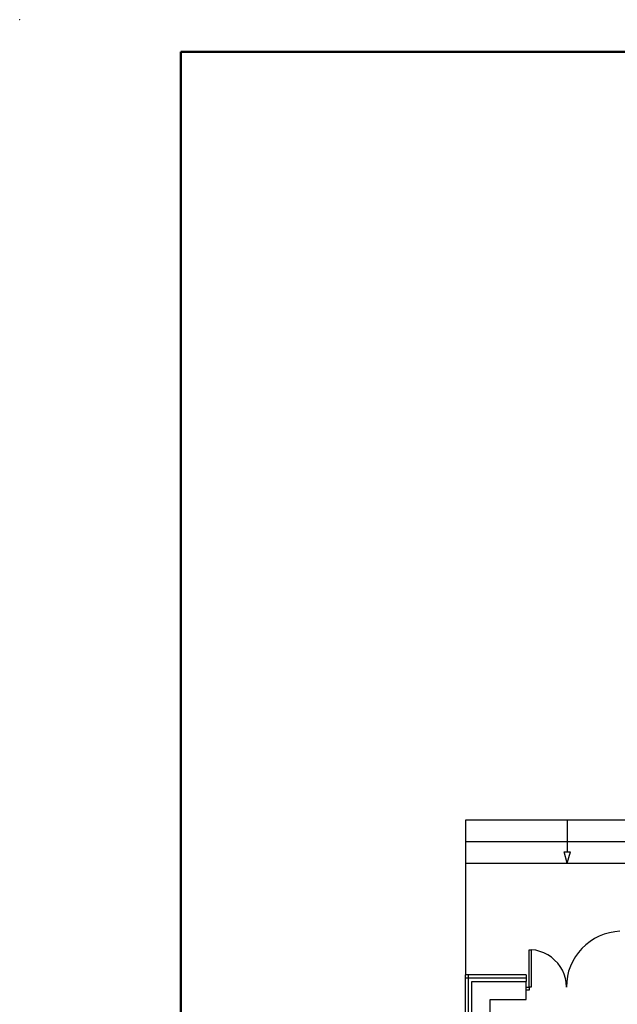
# Model space of a CAD drawing. Header units: millimetres. Extents: x -25785 to 64215, y 1802 to 45092.
# Tile 6 of 53: x -25785 to -16139, y 29199 to 45092. Entities that reach past the tile are written whole.
import ezdxf

# ---------------------------------------------------------------- set-up
doc = ezdxf.new("R2010")
doc.units = ezdxf.units.MM
doc.header["$MEASUREMENT"] = 0
for name, color, linetype in [('Cienka', 8, 'Continuous'), ('Stolarka', 4, 'Continuous'), ('Ściany', 2, 'Continuous')]:
    doc.layers.add(name, color=color, linetype=linetype)
doc.layers.add('G-Ramka', color=5, linetype='Continuous', lineweight=50)
doc.layers.add('G-Tabelka', color=7, linetype='Continuous', lineweight=5)
doc.linetypes.add('BATTING', pattern='A,0.0001,-0.1,[134,ltypeshp.shx,S=0.1,R=0,X=-0.1,Y=0],-0.2,[134,ltypeshp.shx,S=0.1,R=180,X=0.1,Y=0],-0.1', length=0.4001)

# ---------------------------------------------------------------- blocks, each defined once
blk = doc.blocks.new('*U3')
at = {"layer": 'G-Ramka', "color": 5}
blk.add_lwpolyline([(35, 415), (35, 15), (870.05, 15), (870.05, 415)], close=True, dxfattribs=at)
at = {"layer": 'G-Tabelka'}
blk.add_point((10, 420), dxfattribs=at)

msp = doc.modelspace()

# ---------------------------------------------------------------- linework, layer by layer
at = {"layer": 'Cienka', "linetype": 'BATTING', "ltscale": 150}
for p, q in [((-17612.45536, 29620.40453), (-18594.62692, 29620.40453)), ((-18539.58194, 29037.2451), (-18539.58194, 29676.47315))]:
    msp.add_line(p, q, dxfattribs=at)
at = {"layer": 'Cienka', "linetype": 'Continuous'}
msp.add_line((-17612.45536, 29676.47315), (-17612.45536, 29566.38317), dxfattribs=at)
at = {"layer": 'Cienka', "linetype": 'Continuous', "flags": 128}
for points in [[(-18581.89028, 32178.34035), (-15313.74389, 32178.34035)], [(-18581.89028, 29676.47315), (-18581.89028, 32178.34035)], [(-16947.81709, 32178.34035), (-16947.81709, 31661.87586)], [(-18581.89028, 31827.01083), (-15313.74389, 31827.01083)], [(-16947.81709, 31475.61825), (-16998.63754, 31661.87586)], [(-16998.63754, 31661.87586), (-16897.05968, 31661.87586)], [(-16947.81709, 31475.61825), (-16897.05968, 31661.87586)], [(-18581.89028, 31475.61825), (-15313.74389, 31475.61825)], [(-17612.45536, 29676.47315), (-18594.62692, 29676.47315)], [(-18594.62692, 29676.47315), (-18594.62692, 29037.2451)]]:
    msp.add_lwpolyline(points, dxfattribs=at)
at = {"layer": 'Stolarka', "linetype": 'Continuous', "flags": 128}
for points in [[(-16181.60095, 30370.74618), (-16266.28069, 30353.78501)], [(-16096.9212, 30379.19524), (-16181.60095, 30370.74618)], [(-16579.5264, 30214.12333), (-16647.24497, 30159.07834)], [(-16507.58329, 30260.6562), (-16579.5264, 30214.12333)], [(-16431.3526, 30298.74002), (-16507.58329, 30260.6562)], [(-16350.96044, 30328.37478), (-16431.3526, 30298.74002)], [(-16266.28069, 30353.78501), (-16350.96044, 30328.37478)], [(-17561.69796, 29477.47889), (-17561.69796, 30078.62312)], [(-17561.69796, 30078.62312), (-17527.83867, 30078.62312)], [(-17527.83867, 30078.62312), (-17527.83867, 29477.47889)], [(-17455.83251, 30070.17407), (-17527.83867, 30078.62312)], [(-17388.11394, 30053.21289), (-17455.83251, 30070.17407)], [(-17324.55684, 30027.80267), (-17388.11394, 30053.21289)], [(-16710.73902, 30099.80882), (-16765.78401, 30036.31478)], [(-16647.24497, 30159.07834), (-16710.73902, 30099.80882)], [(-17261.06279, 29998.16791), (-17324.55684, 30027.80267)], [(-17201.85633, 29960.08409), (-17261.06279, 29998.16791)], [(-17151.03587, 29913.48816), (-17201.85633, 29960.08409)], [(-17100.21541, 29862.73076), (-17151.03587, 29913.48816)], [(-16858.91281, 29892.36551), (-16897.05968, 29816.13483)], [(-16816.60446, 29968.53315), (-16858.91281, 29892.36551)], [(-16765.78401, 30036.31478), (-16816.60446, 29968.53315)], [(-17062.13159, 29807.68577), (-17100.21541, 29862.73076)], [(-17024.04777, 29748.41625), (-17062.13159, 29807.68577)], [(-16998.63754, 29684.9222), (-17024.04777, 29748.41625)], [(-16926.69444, 29731.51813), (-16943.59256, 29651.06292)], [(-16897.05968, 29816.13483), (-16926.69444, 29731.51813)], [(-16977.45185, 29617.20363), (-16998.63754, 29684.9222)], [(-16964.77826, 29549.48505), (-16977.45185, 29617.20363)], [(-16956.26615, 29562.15864), (-16960.55373, 29477.47889)], [(-16943.59256, 29651.06292), (-16956.26615, 29562.15864)], [(-17612.45536, 29477.47889), (-17561.69796, 29477.47889)], [(-17561.69796, 29426.65844), (-17612.45536, 29426.65844)], [(-17561.69796, 29477.47889), (-17561.69796, 29426.65844)], [(-17527.83867, 29477.47889), (-17561.69796, 29477.47889)], [(-16960.55373, 29477.47889), (-16964.77826, 29549.48505)]]:
    msp.add_lwpolyline(points, dxfattribs=at)
at = {"layer": 'Ściany', "linetype": 'Continuous', "flags": 128}
for points in [[(-18484.53695, 29566.38317), (-17612.45536, 29566.38317)], [(-18484.53695, 29037.2451), (-18484.53695, 29566.38317)], [(-17612.45536, 29278.5477), (-17612.45536, 29566.38317)], [(-18192.41389, 29278.5477), (-17612.45536, 29278.5477)], [(-18192.41389, 29037.2451), (-18192.41389, 29278.5477)]]:
    msp.add_lwpolyline(points, dxfattribs=at)

# ---------------------------------------------------------------- block references
at = {"layer": 'G-Ramka', "xscale": 104.0400000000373, "yscale": 104.0400000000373, "zscale": 104.04}
msp.add_blockref('*U3', (-26824.93776, 1395.03104), dxfattribs=at)

doc.saveas('drawing.dxf')
